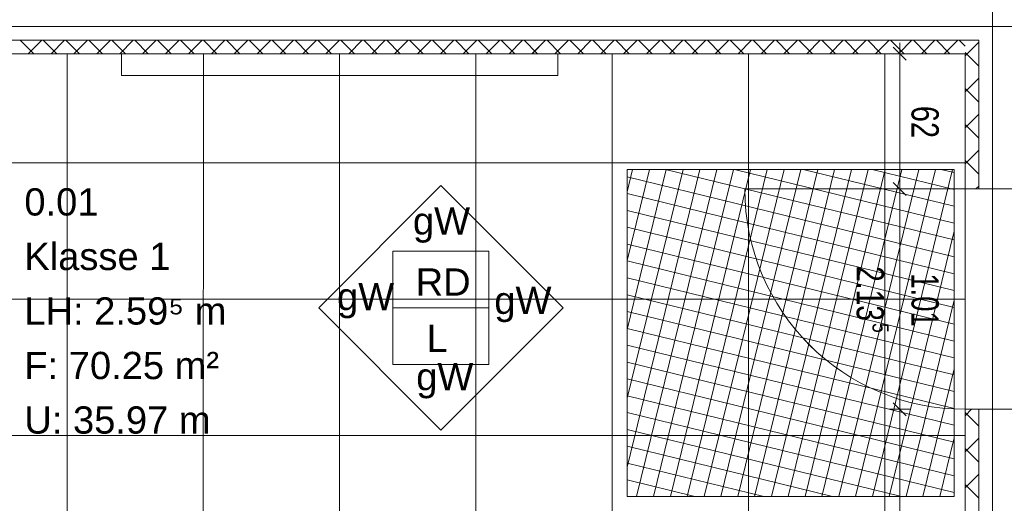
# Model space of a CAD drawing. Extents: x 229 to 926, y 37 to 878.
# Tile 154 of 201: x 414 to 504, y 622 to 666. Entities that reach past the tile are written whole.
import ezdxf
from ezdxf.lldxf.tags import DXFTag

# ---------------------------------------------------------------- set-up
doc = ezdxf.new("R2010")
doc.units = 0
doc.layers.get('0').update_dxf_attribs({"linetype": 'fein_strichliert', "lineweight": 13})
for name, color, linetype, lineweight in [('Ausstattung', 7, 'Continuous', 25), ('Axen', 7, 'Continuous', 25), ('Axen-A03CP9SWA9', 7, 'Continuous', 25), ('Beschriftung', 7, 'Continuous', 25), ('Beschriftung-A03CP9SUA9', 7, 'Continuous', 25), ('Bewegungsfläche', 7, 'Continuous', 25), ('Deckenspiegel', 7, 'Continuous', 25), ('Fullfläche', 7, 'Continuous', 25), ('Fullfläche-A03CP9SXA9', 7, 'Continuous', 25), ('Maßlinien', 7, 'Continuous', 25), ('Maßlinien-A03CP9T3A9', 7, 'Continuous', 25), ('Räume', 7, 'Continuous', 25), ('Räume-A03CP9SYA9', 7, 'Continuous', 25), ('Türen', 7, 'Continuous', 25), ('Türen-A03CP9T1A9', 7, 'Continuous', 25), ('Wände', 7, 'Continuous', 25), ('Wände-A03CP9T2A9', 7, 'Continuous', 25)]:
    doc.layers.add(name, color=color, linetype=linetype, lineweight=lineweight)
doc.styles.get("Standard").update_dxf_attribs({"font": 'arial.ttf'})
tags = doc.linetypes.add('ALL_S25', pattern=[0.001, 0, -0.001]).pattern_tags.tags
tags[6:7] = [DXFTag(74, 4), DXFTag(75, 0), DXFTag(340, '0'), DXFTag(46, 1.0), DXFTag(50, 0.0), DXFTag(44, 0.0), DXFTag(45, 0.0)]
tags[4:5] = [DXFTag(74, 4), DXFTag(75, 0), DXFTag(340, '0'), DXFTag(46, 1.0), DXFTag(50, 0.0), DXFTag(44, 0.0), DXFTag(45, 0.0)]
tags = doc.linetypes.add('ALL_S25-A03CP9T4A9', pattern=[0.001, 0, -0.001]).pattern_tags.tags
tags[6:7] = [DXFTag(74, 4), DXFTag(75, 0), DXFTag(340, '0'), DXFTag(46, 1.0), DXFTag(50, 0.0), DXFTag(44, 0.0), DXFTag(45, 0.0)]
tags[4:5] = [DXFTag(74, 4), DXFTag(75, 0), DXFTag(340, '0'), DXFTag(46, 1.0), DXFTag(50, 0.0), DXFTag(44, 0.0), DXFTag(45, 0.0)]
tags = doc.linetypes.add('fein_strichliert', pattern=[4, 1, -2, 1]).pattern_tags.tags
tags[8:9] = [DXFTag(74, 4), DXFTag(75, 0), DXFTag(340, '0'), DXFTag(46, 0.0), DXFTag(50, 0.0), DXFTag(44, 0.0), DXFTag(45, 0.0)]
tags[6:7] = [DXFTag(74, 4), DXFTag(75, 0), DXFTag(340, '0'), DXFTag(46, 0.0), DXFTag(50, 0.0), DXFTag(44, 0.0), DXFTag(45, 0.0)]
tags[4:5] = [DXFTag(74, 4), DXFTag(75, 0), DXFTag(340, '0'), DXFTag(46, 0.0), DXFTag(50, 0.0), DXFTag(44, 0.0), DXFTag(45, 0.0)]
tags = doc.linetypes.add('PUNKT2_S9', pattern=[0.001, 0, -0.001]).pattern_tags.tags
tags[6:7] = [DXFTag(74, 4), DXFTag(75, 0), DXFTag(340, '0'), DXFTag(46, 1.0), DXFTag(50, 0.0), DXFTag(44, 0.0), DXFTag(45, 0.0)]
tags[4:5] = [DXFTag(74, 4), DXFTag(75, 0), DXFTag(340, '0'), DXFTag(46, 1.0), DXFTag(50, 0.0), DXFTag(44, 0.0), DXFTag(45, 0.0)]
tags = doc.linetypes.add('PUNKT2_S9-A03CP9T5A9', pattern=[0.001, 0, -0.001]).pattern_tags.tags
tags[6:7] = [DXFTag(74, 4), DXFTag(75, 0), DXFTag(340, '0'), DXFTag(46, 1.0), DXFTag(50, 0.0), DXFTag(44, 0.0), DXFTag(45, 0.0)]
tags[4:5] = [DXFTag(74, 4), DXFTag(75, 0), DXFTag(340, '0'), DXFTag(46, 1.0), DXFTag(50, 0.0), DXFTag(44, 0.0), DXFTag(45, 0.0)]

# ---------------------------------------------------------------- blocks, each defined once
blk = doc.blocks.new('Referenz-A03CP9SSA9', base_point=(255.728, 65.704))
at = {"layer": 'Ausstattung', "color": 0, "lineweight": -2}
for p, q in [((422.984, 662.848), (422.983, 660.848)), ((462.984, 662.844), (422.984, 662.848)), ((462.983, 660.844), (462.984, 662.844)), ((422.983, 660.848), (462.983, 660.844))]:
    blk.add_line(p, q, dxfattribs=at)
at = {"layer": 'Axen', "color": 0, "linetype": 'ALL_S25', "lineweight": -2, "ltscale": 0.13}
for p, q in [((502.834, 66.032), (502.834, 801.546)), ((735.547, 665.346), (301.723, 665.346))]:
    blk.add_line(p, q, dxfattribs=at)
at = {"layer": 'Beschriftung', "color": 0, "lineweight": -2}
for p, q in [((441.06, 639.542), (452.275, 650.754)), ((452.275, 650.754), (463.487, 639.539)), ((447.874, 639.541), (447.874, 644.741)), ((447.874, 644.741), (456.674, 644.74)), ((456.674, 644.74), (456.674, 639.54)), ((452.272, 628.327), (441.06, 639.542)), ((447.873, 634.341), (447.874, 639.541)), ((456.674, 639.54), (447.874, 639.541)), ((463.487, 639.539), (452.272, 628.327)), ((456.674, 639.54), (456.673, 634.34)), ((456.673, 634.34), (447.873, 634.341))]:
    blk.add_line(p, q, dxfattribs=at)
at = {"layer": 'Bewegungsfläche', "color": 0, "lineweight": -2}
for p, q in [((469.334, 650.193), (469.836, 652.246)), ((469.334, 643.882), (471.38, 652.246)), ((469.334, 637.571), (472.925, 652.246)), ((469.334, 631.259), (474.469, 652.246)), ((469.334, 624.948), (476.013, 652.246)), ((499.334, 652.246), (469.334, 652.246)), ((469.334, 652.246), (469.334, 622.246)), ((470.217, 622.246), (477.557, 652.246)), ((471.761, 622.246), (479.102, 652.246)), ((472.862, 652.246), (499.334, 645.769)), ((473.305, 622.246), (480.646, 652.246)), ((474.849, 622.246), (482.19, 652.246)), ((476.394, 622.246), (483.734, 652.246)), ((477.938, 622.246), (485.279, 652.246)), ((479.173, 652.246), (499.334, 647.313)), ((479.482, 622.246), (486.823, 652.246)), ((481.026, 622.246), (488.367, 652.246)), ((482.571, 622.246), (489.911, 652.246)), ((484.115, 622.246), (491.456, 652.246)), ((485.484, 652.246), (499.334, 648.857)), ((485.659, 622.246), (493, 652.246)), ((487.203, 622.246), (494.544, 652.246)), ((488.748, 622.246), (496.088, 652.246)), ((490.292, 622.246), (497.633, 652.246)), ((491.796, 652.246), (499.334, 650.402)), ((491.836, 622.246), (499.177, 652.246)), ((498.107, 652.246), (499.334, 651.946)), ((499.334, 622.246), (499.334, 652.246)), ((469.334, 651.565), (499.334, 644.225)), ((469.334, 650.021), (499.334, 642.68)), ((469.334, 648.477), (499.334, 641.136)), ((469.334, 646.932), (499.334, 639.592)), ((493.381, 622.246), (499.334, 646.576)), ((469.334, 645.388), (499.334, 638.048)), ((469.334, 643.844), (499.334, 636.503)), ((469.334, 642.3), (499.334, 634.959)), ((469.334, 640.755), (499.334, 633.415)), ((494.925, 622.246), (499.334, 640.265)), ((469.334, 639.211), (499.334, 631.871)), ((469.334, 637.667), (499.334, 630.326)), ((469.334, 636.123), (499.334, 628.782)), ((469.334, 634.578), (499.334, 627.238)), ((496.469, 622.246), (499.334, 633.954)), ((469.334, 633.034), (499.334, 625.694)), ((469.334, 631.49), (499.334, 624.149)), ((469.334, 629.946), (499.334, 622.605)), ((469.334, 628.401), (494.49, 622.246)), ((498.013, 622.246), (499.334, 627.642)), ((469.334, 626.857), (488.179, 622.246)), ((469.334, 625.313), (481.868, 622.246)), ((469.334, 623.769), (475.556, 622.246)), ((469.334, 622.246), (499.334, 622.246))]:
    blk.add_line(p, q, dxfattribs=at)
at = {"layer": 'Fullfläche', "color": 0, "lineweight": -2}
for p, q in [((413.691, 664.092), (414.936, 662.846)), ((415.666, 664.092), (414.421, 662.846)), ((415.791, 664.092), (417.036, 662.846)), ((417.766, 664.092), (416.521, 662.846)), ((417.891, 664.092), (419.136, 662.846)), ((419.865, 664.091), (418.621, 662.846)), ((419.992, 664.091), (421.236, 662.846)), ((421.965, 664.091), (420.721, 662.846)), ((422.092, 664.091), (423.336, 662.846)), ((424.065, 664.091), (422.821, 662.846)), ((424.192, 664.091), (425.436, 662.846)), ((426.164, 664.091), (424.921, 662.846)), ((426.292, 664.091), (427.536, 662.846)), ((428.264, 664.09), (427.021, 662.846)), ((428.393, 664.09), (429.636, 662.846)), ((430.364, 664.09), (429.121, 662.846)), ((430.493, 664.09), (431.736, 662.846)), ((432.464, 664.09), (431.221, 662.846)), ((432.593, 664.09), (433.836, 662.846)), ((434.563, 664.09), (433.321, 662.846)), ((434.693, 664.09), (435.936, 662.846)), ((436.663, 664.089), (435.421, 662.846)), ((436.794, 664.089), (438.036, 662.846)), ((438.763, 664.089), (437.521, 662.846)), ((438.894, 664.089), (440.136, 662.846)), ((440.862, 664.089), (439.621, 662.846)), ((440.994, 664.089), (442.236, 662.846)), ((442.962, 664.089), (441.721, 662.846)), ((443.094, 664.089), (444.336, 662.846)), ((445.062, 664.088), (443.821, 662.846)), ((445.195, 664.088), (446.436, 662.846)), ((447.162, 664.088), (445.921, 662.846)), ((447.295, 664.088), (448.536, 662.846)), ((449.261, 664.088), (448.021, 662.846)), ((449.395, 664.088), (450.636, 662.846)), ((451.361, 664.088), (450.121, 662.846)), ((451.496, 664.088), (452.736, 662.846)), ((453.461, 664.087), (452.221, 662.846)), ((453.596, 664.087), (454.836, 662.846)), ((455.561, 664.087), (454.321, 662.846)), ((455.696, 664.087), (456.936, 662.846)), ((457.66, 664.087), (456.421, 662.846)), ((457.796, 664.087), (459.036, 662.846)), ((459.76, 664.087), (458.521, 662.846)), ((459.897, 664.087), (461.136, 662.846)), ((461.86, 664.086), (460.621, 662.846)), ((461.997, 664.086), (463.236, 662.846)), ((463.959, 664.086), (462.721, 662.846)), ((464.097, 664.086), (465.336, 662.846)), ((466.059, 664.086), (464.821, 662.846)), ((466.198, 664.086), (467.436, 662.846)), ((468.159, 664.086), (466.921, 662.846)), ((468.298, 664.086), (469.536, 662.846)), ((470.259, 664.085), (469.021, 662.846)), ((470.398, 664.085), (471.636, 662.846)), ((472.358, 664.085), (471.121, 662.846)), ((472.498, 664.085), (473.736, 662.846)), ((474.458, 664.085), (473.221, 662.846)), ((474.599, 664.085), (475.836, 662.846)), ((476.558, 664.085), (475.321, 662.846)), ((476.699, 664.085), (477.936, 662.846)), ((478.658, 664.084), (477.42, 662.846)), ((478.799, 664.084), (480.036, 662.846)), ((480.757, 664.084), (479.521, 662.846)), ((480.899, 664.084), (482.136, 662.846)), ((482.857, 664.084), (481.62, 662.846)), ((483, 664.084), (484.236, 662.846)), ((484.957, 664.084), (483.72, 662.846)), ((485.1, 664.084), (486.336, 662.846)), ((487.056, 664.083), (485.82, 662.846)), ((487.2, 664.083), (488.436, 662.846)), ((489.156, 664.083), (487.92, 662.846)), ((489.3, 664.083), (490.536, 662.846)), ((491.256, 664.083), (490.02, 662.846)), ((491.401, 664.083), (492.636, 662.846)), ((493.356, 664.083), (492.12, 662.846)), ((493.501, 664.083), (494.736, 662.846)), ((495.455, 664.082), (494.22, 662.846)), ((495.601, 664.082), (496.836, 662.846)), ((497.555, 664.082), (496.32, 662.846)), ((497.702, 664.082), (498.936, 662.846)), ((499.655, 664.082), (498.42, 662.846)), ((499.802, 664.082), (500.333, 663.55)), ((501.585, 663.907), (500.334, 662.658)), ((501.585, 661.699), (500.334, 662.949)), ((501.585, 660.607), (500.334, 659.357)), ((501.585, 658.4), (500.334, 659.649)), ((501.584, 657.306), (500.334, 656.057)), ((501.584, 655.1), (500.334, 656.349)), ((501.584, 654.006), (500.334, 652.757)), ((501.584, 651.801), (500.334, 653.05)), ((501.584, 650.706), (501.324, 650.446)), ((500.924, 630.246), (500.334, 629.657)), ((501.584, 628.7), (500.334, 629.95)), ((501.584, 627.606), (500.334, 626.356)), ((501.584, 625.4), (500.334, 626.65)), ((501.584, 624.306), (500.334, 623.056)), ((501.584, 622.101), (500.334, 623.35))]:
    blk.add_line(p, q, dxfattribs=at)
at = {"layer": 'Maßlinien', "color": 0, "lineweight": -2}
for p, q in [((494.334, 662.846), (494.334, 663.846)), ((494.334, 662.846), (493.334, 662.846)), ((493.734, 663.446), (494.934, 662.246)), ((494.334, 662.846), (495.334, 662.846)), ((494.334, 662.846), (494.334, 660.587)), ((494.334, 660.587), (494.334, 656.648)), ((494.334, 656.648), (494.334, 650.446)), ((493.734, 651.046), (494.934, 649.846)), ((494.334, 650.446), (493.334, 650.446)), ((494.334, 650.446), (495.334, 650.446)), ((494.334, 650.446), (494.334, 630.246)), ((494.334, 630.246), (493.334, 630.246)), ((493.734, 630.846), (494.934, 629.646)), ((494.334, 630.246), (495.334, 630.246)), ((494.334, 630.246), (494.334, 417.846))]:
    blk.add_line(p, q, dxfattribs=at)
at = {"layer": 'Türen', "color": 0, "lineweight": -2}
blk.add_line((500.334, 650.446), (480.134, 650.446), dxfattribs=at)
at = {"layer": 'Türen', "color": 0, "linetype": 'PUNKT2_S9', "lineweight": -2, "ltscale": 0.13}
blk.add_line((500.334, 650.446), (500.334, 630.246), dxfattribs=at)
at = {"layer": 'Türen', "color": 0, "lineweight": -2}
blk.add_ellipse((500.334, 650.446), major_axis=(-20.2, 0), ratio=1, start_param=0, end_param=1.570796, dxfattribs=at)
at = {"layer": 'Wände', "color": 0, "lineweight": -2}
for p, q in [((506.334, 665.346), (381.634, 665.346)), ((502.834, 665.346), (502.834, 650.446)), ((381.634, 664.096), (501.585, 664.082)), ((501.584, 650.446), (501.585, 664.082)), ((500.334, 662.846), (382.433, 662.846)), ((500.334, 652.446), (500.334, 662.846)), ((500.334, 650.446), (500.334, 652.446)), ((500.334, 650.446), (505.334, 650.446)), ((500.334, 515.346), (500.334, 630.246)), ((500.334, 630.246), (505.334, 630.246)), ((501.583, 416.582), (501.584, 630.246)), ((502.834, 630.246), (502.834, 450.441))]:
    blk.add_line(p, q, dxfattribs=at)
at = {"layer": 'Beschriftung', "color": 0, "lineweight": -2, "char_height": 2.5, "attachment_point": 1, "rotation": 359.99316}
for s, insert in [('{\\fArial;gW}', (449.702, 648.76)), ('{\\fArial;RD}', (449.95, 643.167)), ('{\\fArial;gW}', (442.744, 641.831)), ('{\\fArial;gW}', (457.167, 641.478)), ('{\\fArial;L}', (450.949, 638)), ('{\\fArial;gW}', (450.006, 634.484))]:
    blk.add_mtext(s, dxfattribs=dict(at, insert=insert))
at = {"layer": 'Maßlinien', "color": 0, "lineweight": -2, "attachment_point": 1, "rotation": 270.00001}
for s, insert, char_height in [('{\\W0.76;\\fArial;62}', (497.916, 658.069), 2.5), ('{\\W0.74;\\fArial;2.13}', (492.891, 643.376), 2.5), ('{\\W0.72;\\fArial;1.01}', (497.916, 642.714), 2.5), ('{\\W0.76;\\fArial;5}', (493.334, 638.148), 1.5)]:
    blk.add_mtext(s, dxfattribs=dict(at, insert=insert, char_height=char_height))
at = {"layer": 'Räume', "color": 0, "lineweight": -2, "char_height": 2.5, "attachment_point": 1, "rotation": 359.99316}
for s, insert in [('{\\fArial;0.01}', (414.073, 650.513)), ('{\\fArial;Klasse 1}', (414.072, 645.513)), ('{\\fArial;LH: 2.59⁵ m}', (414.072, 640.513)), ('{\\fArial;F: 70.25 m²}', (414.071, 635.513)), ('{\\fArial;U: 35.97 m}', (414.071, 630.513))]:
    blk.add_mtext(s, dxfattribs=dict(at, insert=insert))
blk = doc.blocks.new('Referenz-A03CP9T9A9', base_point=(255.728, 65.706))
at = {"layer": 'Axen-A03CP9SWA9', "color": 0, "linetype": 'ALL_S25-A03CP9T4A9', "lineweight": -2, "ltscale": 0.13}
for p, q in [((502.833, 66.032), (502.833, 801.546)), ((735.547, 665.346), (301.723, 665.346))]:
    blk.add_line(p, q, dxfattribs=at)
at = {"layer": 'Beschriftung-A03CP9SUA9', "color": 0, "lineweight": -2}
for p, q in [((441.06, 639.543), (452.275, 650.754)), ((452.275, 650.754), (463.487, 639.539)), ((447.873, 639.541), (447.874, 644.741)), ((447.874, 644.741), (456.674, 644.74)), ((456.674, 644.74), (456.673, 639.54)), ((452.272, 628.328), (441.06, 639.543)), ((456.673, 639.54), (447.873, 639.541)), ((447.873, 634.341), (447.873, 639.541)), ((463.487, 639.539), (452.272, 628.328)), ((456.673, 639.54), (456.673, 634.34)), ((456.673, 634.34), (447.873, 634.341))]:
    blk.add_line(p, q, dxfattribs=at)
at = {"layer": 'Deckenspiegel', "color": 0, "lineweight": -2}
for p, q in [((385.634, 662.846), (500.333, 662.846)), ((417.984, 662.845), (417.983, 417.838)), ((430.484, 662.845), (430.483, 417.839)), ((442.984, 662.846), (442.983, 417.839)), ((455.483, 662.846), (455.483, 417.839)), ((467.983, 662.847), (467.983, 417.84)), ((480.483, 662.848), (480.483, 417.841)), ((492.983, 662.849), (492.983, 417.842)), ((500.333, 662.846), (500.333, 417.847)), ((385.634, 652.839), (500.334, 652.846)), ((385.634, 640.339), (500.334, 640.346)), ((385.634, 627.839), (500.334, 627.846))]:
    blk.add_line(p, q, dxfattribs=at)
at = {"layer": 'Fullfläche-A03CP9SXA9', "color": 0, "lineweight": -2}
for p, q in [((413.691, 664.092), (414.936, 662.846)), ((415.666, 664.092), (414.421, 662.846)), ((415.791, 664.092), (417.036, 662.846)), ((417.766, 664.092), (416.521, 662.846)), ((417.891, 664.092), (419.136, 662.846)), ((419.865, 664.092), (418.621, 662.846)), ((419.991, 664.092), (421.236, 662.846)), ((421.965, 664.091), (420.721, 662.846)), ((422.092, 664.091), (423.336, 662.846)), ((424.065, 664.091), (422.821, 662.846)), ((424.192, 664.091), (425.436, 662.846)), ((426.164, 664.091), (424.921, 662.846)), ((426.292, 664.091), (427.536, 662.846)), ((428.264, 664.091), (427.021, 662.846)), ((428.392, 664.091), (429.636, 662.846)), ((430.364, 664.09), (429.121, 662.846)), ((430.493, 664.09), (431.736, 662.846)), ((432.464, 664.09), (431.221, 662.846)), ((432.593, 664.09), (433.836, 662.846)), ((434.563, 664.09), (433.321, 662.846)), ((434.693, 664.09), (435.936, 662.846)), ((436.663, 664.09), (435.421, 662.846)), ((436.794, 664.09), (438.036, 662.846)), ((438.763, 664.089), (437.521, 662.846)), ((438.894, 664.089), (440.136, 662.846)), ((440.862, 664.089), (439.621, 662.846)), ((440.994, 664.089), (442.236, 662.846)), ((442.962, 664.089), (441.721, 662.846)), ((443.094, 664.089), (444.336, 662.846)), ((445.062, 664.089), (443.821, 662.846)), ((445.195, 664.089), (446.436, 662.846)), ((447.162, 664.088), (445.921, 662.846)), ((447.295, 664.088), (448.536, 662.846)), ((449.261, 664.088), (448.021, 662.846)), ((449.395, 664.088), (450.636, 662.846)), ((451.361, 664.088), (450.121, 662.846)), ((451.495, 664.088), (452.736, 662.846)), ((453.461, 664.088), (452.221, 662.846)), ((453.596, 664.088), (454.836, 662.846)), ((455.561, 664.087), (454.321, 662.846)), ((455.696, 664.087), (456.936, 662.846)), ((457.66, 664.087), (456.421, 662.846)), ((457.796, 664.087), (459.036, 662.846)), ((459.76, 664.087), (458.521, 662.846)), ((459.896, 664.087), (461.136, 662.846)), ((461.86, 664.087), (460.62, 662.846)), ((461.997, 664.087), (463.236, 662.846)), ((463.959, 664.086), (462.72, 662.846)), ((464.097, 664.086), (465.336, 662.846)), ((466.059, 664.086), (464.82, 662.846)), ((466.197, 664.086), (467.436, 662.846)), ((468.159, 664.086), (466.92, 662.846)), ((468.297, 664.086), (469.536, 662.846)), ((470.258, 664.086), (469.02, 662.846)), ((470.398, 664.086), (471.636, 662.846)), ((472.358, 664.085), (471.12, 662.846)), ((472.498, 664.085), (473.736, 662.846)), ((474.458, 664.085), (473.22, 662.846)), ((474.598, 664.085), (475.836, 662.846)), ((476.558, 664.085), (475.32, 662.846)), ((476.699, 664.085), (477.936, 662.846)), ((478.657, 664.085), (477.42, 662.846)), ((478.799, 664.085), (480.036, 662.846)), ((480.757, 664.084), (479.52, 662.846)), ((480.899, 664.084), (482.136, 662.846)), ((482.857, 664.084), (481.62, 662.846)), ((482.999, 664.084), (484.236, 662.846)), ((484.957, 664.084), (483.72, 662.846)), ((485.1, 664.084), (486.336, 662.846)), ((487.056, 664.084), (485.82, 662.846)), ((487.2, 664.084), (488.436, 662.846)), ((489.156, 664.083), (487.92, 662.846)), ((489.3, 664.083), (490.536, 662.846)), ((491.256, 664.083), (490.02, 662.846)), ((491.4, 664.083), (492.636, 662.846)), ((493.356, 664.083), (492.12, 662.846)), ((493.501, 664.083), (494.736, 662.846)), ((495.455, 664.083), (494.22, 662.846)), ((495.601, 664.083), (496.836, 662.846)), ((497.555, 664.082), (496.32, 662.846)), ((497.701, 664.082), (498.936, 662.846)), ((499.655, 664.082), (498.42, 662.846)), ((499.802, 664.082), (500.333, 663.55)), ((501.585, 663.907), (500.334, 662.658)), ((501.585, 661.7), (500.334, 662.949)), ((501.585, 660.607), (500.334, 659.358)), ((501.584, 658.4), (500.334, 659.649)), ((501.584, 657.307), (500.334, 656.057)), ((501.584, 655.101), (500.334, 656.349)), ((501.584, 654.006), (500.333, 652.757)), ((501.584, 651.801), (500.334, 653.05)), ((501.583, 650.706), (501.324, 650.446)), ((500.923, 630.246), (500.333, 629.657)), ((501.584, 628.701), (500.333, 629.95)), ((501.584, 627.606), (500.333, 626.357)), ((501.584, 625.401), (500.333, 626.65)), ((501.584, 624.306), (500.333, 623.057)), ((501.584, 622.101), (500.333, 623.35))]:
    blk.add_line(p, q, dxfattribs=at)
at = {"layer": 'Maßlinien-A03CP9T3A9', "color": 0, "lineweight": -2}
for p, q in [((494.333, 662.846), (494.333, 663.846)), ((494.333, 662.846), (493.333, 662.846)), ((493.733, 663.446), (494.933, 662.246)), ((494.333, 662.846), (495.333, 662.846)), ((494.333, 662.846), (494.333, 660.587)), ((494.333, 660.587), (494.333, 656.648)), ((494.333, 656.648), (494.333, 650.446)), ((493.733, 651.046), (494.933, 649.846)), ((494.333, 650.446), (493.333, 650.446)), ((494.333, 650.446), (495.333, 650.446)), ((494.333, 650.446), (494.333, 630.246)), ((494.333, 630.246), (493.333, 630.246)), ((493.733, 630.846), (494.933, 629.646)), ((494.333, 630.246), (495.333, 630.246)), ((494.333, 630.246), (494.333, 417.847))]:
    blk.add_line(p, q, dxfattribs=at)
at = {"layer": 'Türen-A03CP9T1A9', "color": 0, "lineweight": -2}
blk.add_line((500.333, 650.446), (480.133, 650.446), dxfattribs=at)
at = {"layer": 'Türen-A03CP9T1A9', "color": 0, "linetype": 'PUNKT2_S9-A03CP9T5A9', "lineweight": -2, "ltscale": 0.13}
blk.add_line((500.333, 650.446), (500.333, 630.246), dxfattribs=at)
at = {"layer": 'Türen-A03CP9T1A9', "color": 0, "lineweight": -2}
blk.add_ellipse((500.333, 650.446), major_axis=(-20.2, 0), ratio=1, start_param=0, end_param=1.570796, dxfattribs=at)
at = {"layer": 'Wände-A03CP9T2A9', "color": 0, "lineweight": -2}
for p, q in [((506.333, 665.346), (381.634, 665.346)), ((502.833, 665.346), (502.833, 650.446)), ((381.634, 664.096), (501.585, 664.082)), ((501.583, 650.446), (501.585, 664.082)), ((500.333, 662.846), (382.433, 662.846)), ((500.333, 652.446), (500.333, 662.846)), ((500.333, 650.446), (500.333, 652.446)), ((500.333, 650.446), (505.333, 650.446)), ((500.333, 515.347), (500.333, 630.246)), ((500.333, 630.246), (505.333, 630.246)), ((501.583, 416.583), (501.584, 630.246)), ((502.833, 630.246), (502.833, 450.442))]:
    blk.add_line(p, q, dxfattribs=at)
at = {"layer": 'Beschriftung-A03CP9SUA9', "color": 0, "lineweight": -2, "char_height": 2.49999, "attachment_point": 1, "rotation": 359.99316}
for s, insert in [('{\\fArial;gW}', (449.702, 648.76)), ('{\\fArial;RD}', (449.949, 643.167)), ('{\\fArial;gW}', (442.744, 641.832)), ('{\\fArial;gW}', (457.167, 641.478)), ('{\\fArial;L}', (450.949, 638)), ('{\\fArial;gW}', (450.005, 634.485))]:
    blk.add_mtext(s, dxfattribs=dict(at, insert=insert))
at = {"layer": 'Maßlinien-A03CP9T3A9', "color": 0, "lineweight": -2, "attachment_point": 1, "rotation": 270.00001}
for s, insert, char_height in [('{\\W0.76;\\fArial;62}', (497.916, 658.069), 2.49999), ('{\\W0.74;\\fArial;2.13}', (492.891, 643.377), 2.49999), ('{\\W0.72;\\fArial;1.01}', (497.916, 642.714), 2.49999), ('{\\W0.76;\\fArial;5}', (493.334, 638.148), 1.5)]:
    blk.add_mtext(s, dxfattribs=dict(at, insert=insert, char_height=char_height))
at = {"layer": 'Räume-A03CP9SYA9', "color": 0, "lineweight": -2, "char_height": 2.49999, "attachment_point": 1, "rotation": 359.99316}
for s, insert in [('{\\fArial;0.01}', (414.073, 650.513)), ('{\\fArial;Klasse 1}', (414.072, 645.513)), ('{\\fArial;LH: 2.59⁵ m}', (414.072, 640.513)), ('{\\fArial;F: 70.25 m²}', (414.071, 635.513)), ('{\\fArial;U: 35.97 m}', (414.07, 630.513))]:
    blk.add_mtext(s, dxfattribs=dict(at, insert=insert))

msp = doc.modelspace()

# ---------------------------------------------------------------- block references
at = {"color": 251, "lineweight": 13, "ltscale": 0.13, "true_color": 0x606060}
for name, p in [('Referenz-A03CP9SSA9', (255.728, 65.704)), ('Referenz-A03CP9T9A9', (255.728, 65.706))]:
    msp.add_blockref(name, p, dxfattribs=at)

doc.saveas('drawing.dxf')
